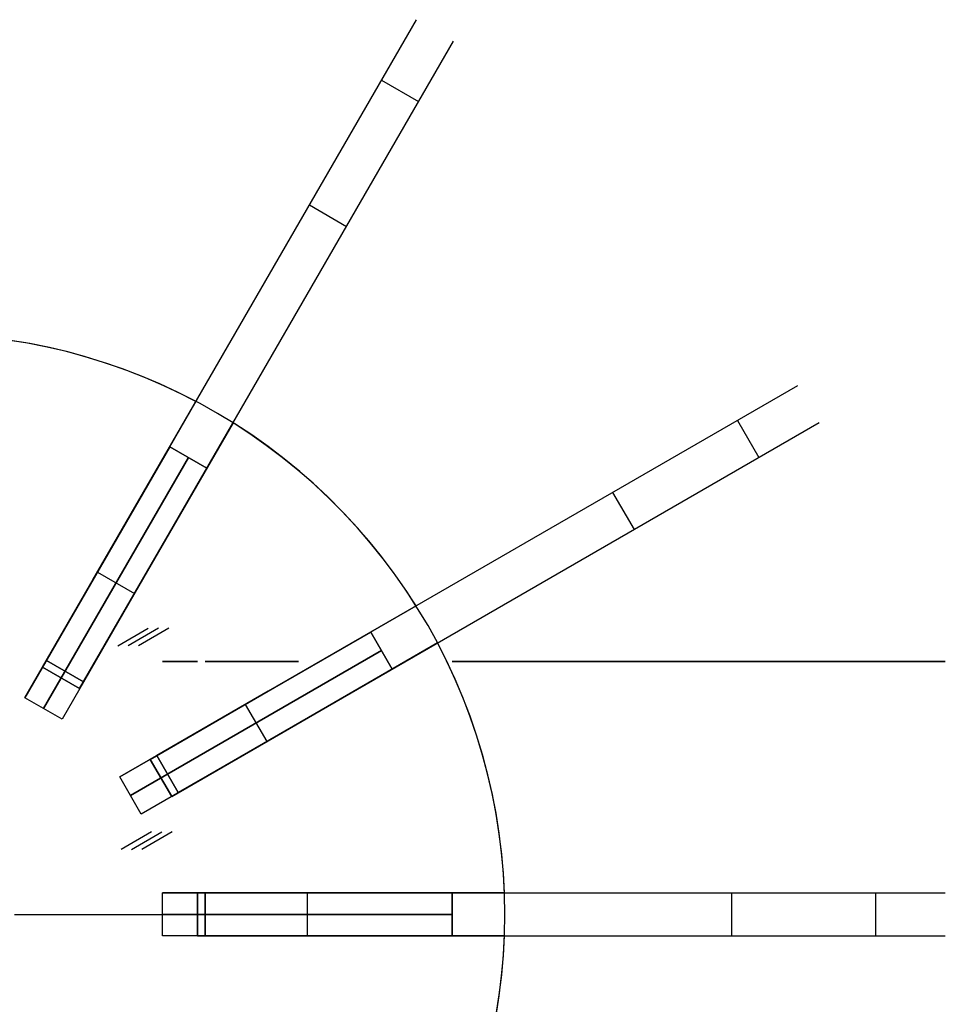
# Model space of a CAD drawing. Header units: millimetres. Extents: x 313 to 886, y -357 to 215.
# Tile 7 of 7: x 626 to 886, y -96 to 180. Entities that reach past the tile are written whole.
import ezdxf

# ---------------------------------------------------------------- set-up
doc = ezdxf.new("R2010")
doc.units = ezdxf.units.MM
doc.layers.add('Core_Sketch1', color=7, linetype='Continuous')
doc.layers.add('Core_Sketch2', color=7, linetype='Continuous')

msp = doc.modelspace()

# ---------------------------------------------------------------- linework, layer by layer
at = {"color": 0, "linetype": 'ByBlock', "lineweight": -2}
for points in [[(646.78, 22.88), (737.44, 179.92)], [(657.17, 16.88), (747.84, 173.92)], [(727.66, 162.98), (738.06, 156.98)], [(727.66, 162.98), (738.06, 156.98)], [(707.47, 128), (717.86, 122)], [(707.47, 128), (717.86, 122)], [(675.67, 72.93), (670.65, 75.47), (665.55, 77.85), (660.36, 80.04), (655.11, 82.05), (649.78, 83.88), (644.4, 85.52), (638.97, 86.98), (633.48, 88.25), (627.96, 89.33), (622.4, 90.21), (616.81, 90.9), (611.21, 91.4), (605.59, 91.71)], [(675.67, 72.93), (670.65, 75.47), (665.55, 77.85), (660.36, 80.04), (655.11, 82.05), (649.78, 83.88), (644.4, 85.52), (638.97, 86.98), (633.48, 88.25), (627.96, 89.33), (622.4, 90.21), (616.81, 90.9), (611.21, 91.4), (605.59, 91.71)], [(675.67, 72.93), (670.65, 75.47), (665.55, 77.85), (660.36, 80.04), (655.11, 82.05), (649.78, 83.88), (644.4, 85.52), (638.97, 86.98), (633.48, 88.25), (627.96, 89.33), (622.4, 90.21), (616.81, 90.9), (611.21, 91.4), (605.59, 91.71)], [(675.67, 72.93), (670.65, 75.47), (665.55, 77.85), (660.36, 80.04), (655.11, 82.05), (649.78, 83.88), (644.4, 85.52), (638.97, 86.98), (633.48, 88.25), (627.96, 89.33), (622.4, 90.21), (616.81, 90.9), (611.21, 91.4), (605.59, 91.71)], [(675.67, 72.93), (670.65, 75.47), (665.55, 77.85), (660.36, 80.04), (655.11, 82.05), (649.78, 83.88), (644.4, 85.52), (638.97, 86.98), (633.48, 88.25), (627.96, 89.33), (622.4, 90.21), (616.81, 90.9), (611.21, 91.4), (605.59, 91.71)], [(675.67, 72.93), (670.65, 75.47), (665.55, 77.85), (660.36, 80.04), (655.11, 82.05), (649.78, 83.88), (644.4, 85.52), (638.97, 86.98), (633.48, 88.25), (627.96, 89.33), (622.4, 90.21), (616.81, 90.9), (611.21, 91.4), (605.59, 91.71)], [(687.32, -13.27), (844.36, 77.4)], [(651.73, 31.46), (675.67, 72.93)], [(675.67, 72.93), (651.73, 31.46)], [(651.73, 31.46), (675.67, 72.93)], [(675.67, 72.93), (651.73, 31.46)], [(686.06, 66.93), (662.12, 25.46)], [(662.12, 25.46), (686.06, 66.93)], [(686.06, 66.93), (662.12, 25.46)], [(662.12, 25.46), (686.06, 66.93)], [(737.37, 15.63), (734.29, 20.34), (731.06, 24.95), (727.66, 29.44), (724.12, 33.81), (720.42, 38.05), (716.58, 42.17), (712.6, 46.15), (708.49, 49.99), (704.24, 53.68), (699.87, 57.23), (695.38, 60.62), (690.78, 63.86), (686.06, 66.93)], [(737.37, 15.63), (734.29, 20.34), (731.06, 24.95), (727.66, 29.44), (724.12, 33.81), (720.42, 38.05), (716.58, 42.17), (712.6, 46.15), (708.49, 49.99), (704.24, 53.68), (699.87, 57.23), (695.38, 60.62), (690.78, 63.86), (686.06, 66.93)], [(737.37, 15.63), (734.29, 20.34), (731.06, 24.95), (727.66, 29.44), (724.12, 33.81), (720.42, 38.05), (716.58, 42.17), (712.6, 46.15), (708.49, 49.99), (704.24, 53.68), (699.87, 57.23), (695.38, 60.62), (690.78, 63.86), (686.06, 66.93)], [(737.37, 15.63), (734.29, 20.34), (731.06, 24.95), (727.66, 29.44), (724.12, 33.81), (720.42, 38.05), (716.58, 42.17), (712.6, 46.15), (708.49, 49.99), (704.24, 53.68), (699.87, 57.23), (695.38, 60.62), (690.78, 63.86), (686.06, 66.93)], [(737.37, 15.63), (734.29, 20.34), (731.06, 24.95), (727.66, 29.44), (724.12, 33.81), (720.42, 38.05), (716.58, 42.17), (712.6, 46.15), (708.49, 49.99), (704.24, 53.68), (699.87, 57.23), (695.38, 60.62), (690.78, 63.86), (686.06, 66.93)], [(737.37, 15.63), (734.29, 20.34), (731.06, 24.95), (727.66, 29.44), (724.12, 33.81), (720.42, 38.05), (716.58, 42.17), (712.6, 46.15), (708.49, 49.99), (704.24, 53.68), (699.87, 57.23), (695.38, 60.62), (690.78, 63.86), (686.06, 66.93)], [(693.32, -23.66), (850.36, 67.01)], [(827.42, 67.62), (833.42, 57.23)], [(827.42, 67.62), (833.42, 57.23)], [(668.34, 60.23), (627.73, -10.11)], [(627.73, -10.11), (668.34, 60.23)], [(678.73, 54.23), (668.34, 60.23)], [(668.34, 60.23), (678.73, 54.23)], [(632.92, -13.11), (673.53, 57.23)], [(673.53, 57.23), (632.92, -13.11)], [(678.73, 54.23), (638.12, -16.11)], [(678.73, 54.23), (638.12, -16.11)], [(792.44, 47.42), (798.44, 37.03)], [(792.44, 47.42), (798.44, 37.03)], [(632.66, -1.57), (651.73, 31.46)], [(651.73, 31.46), (632.66, -1.57)], [(651.73, 31.46), (633.73, 0.29)], [(633.73, 0.29), (651.73, 31.46)], [(662.12, 25.46), (643.05, -7.57)], [(643.05, -7.57), (662.12, 25.46)], [(644.12, -5.71), (662.12, 25.46)], [(662.12, 25.46), (644.12, -5.71)], [(648.03, 25.06), (658.42, 19.06)], [(648.03, 25.06), (658.42, 19.06)], [(695.89, -8.32), (737.37, 15.63)], [(737.37, 15.63), (695.89, -8.32)], [(695.89, -8.32), (737.37, 15.63)], [(737.37, 15.63), (695.89, -8.32)], [(724.66, 8.29), (654.32, -32.32)], [(654.32, -32.32), (724.66, 8.29)], [(730.66, -2.1), (724.66, 8.29)], [(724.66, 8.29), (730.66, -2.1)], [(657.32, -37.52), (727.66, 3.1)], [(727.66, 3.1), (657.32, -37.52)], [(743.37, 5.23), (701.89, -18.71)], [(701.89, -18.71), (743.37, 5.23)], [(743.37, 5.23), (701.89, -18.71)], [(701.89, -18.71), (743.37, 5.23)], [(762.14, -64.85), (761.84, -59.23), (761.34, -53.62), (760.65, -48.04), (759.76, -42.48), (758.69, -36.96), (757.42, -31.47), (755.96, -26.04), (754.32, -20.65), (752.49, -15.33), (750.48, -10.07), (748.28, -4.89), (745.91, 0.21), (743.37, 5.23)], [(762.14, -64.85), (761.84, -59.23), (761.34, -53.62), (760.65, -48.04), (759.76, -42.48), (758.69, -36.96), (757.42, -31.47), (755.96, -26.04), (754.32, -20.65), (752.49, -15.33), (750.48, -10.07), (748.28, -4.89), (745.91, 0.21), (743.37, 5.23)], [(762.14, -64.85), (761.84, -59.23), (761.34, -53.62), (760.65, -48.04), (759.76, -42.48), (758.69, -36.96), (757.42, -31.47), (755.96, -26.04), (754.32, -20.65), (752.49, -15.33), (750.48, -10.07), (748.28, -4.89), (745.91, 0.21), (743.37, 5.23)], [(762.14, -64.85), (761.84, -59.23), (761.34, -53.62), (760.65, -48.04), (759.76, -42.48), (758.69, -36.96), (757.42, -31.47), (755.96, -26.04), (754.32, -20.65), (752.49, -15.33), (750.48, -10.07), (748.28, -4.89), (745.91, 0.21), (743.37, 5.23)], [(762.14, -64.85), (761.84, -59.23), (761.34, -53.62), (760.65, -48.04), (759.76, -42.48), (758.69, -36.96), (757.42, -31.47), (755.96, -26.04), (754.32, -20.65), (752.49, -15.33), (750.48, -10.07), (748.28, -4.89), (745.91, 0.21), (743.37, 5.23)], [(762.14, -64.85), (761.84, -59.23), (761.34, -53.62), (760.65, -48.04), (759.76, -42.48), (758.69, -36.96), (757.42, -31.47), (755.96, -26.04), (754.32, -20.65), (752.49, -15.33), (750.48, -10.07), (748.28, -4.89), (745.91, 0.21), (743.37, 5.23)], [(633.73, 0.29), (644.12, -5.71)], [(644.12, -5.71), (633.73, 0.29)], [(643.05, -7.57), (632.66, -1.57)], [(632.66, -1.57), (643.05, -7.57)], [(730.66, -2.1), (660.32, -42.71)], [(730.66, -2.1), (660.32, -42.71)], [(638.12, -16.11), (627.73, -10.11)], [(638.12, -16.11), (627.73, -10.11)], [(662.87, -27.39), (695.89, -8.32)], [(695.89, -8.32), (662.87, -27.39)], [(695.89, -8.32), (664.72, -26.31)], [(664.72, -26.31), (695.89, -8.32)], [(689.49, -12.01), (695.49, -22.41)], [(689.49, -12.01), (695.49, -22.41)], [(701.89, -18.71), (668.87, -37.78)], [(668.87, -37.78), (701.89, -18.71)], [(670.72, -36.71), (701.89, -18.71)], [(701.89, -18.71), (670.72, -36.71)], [(668.87, -37.78), (662.87, -27.39)], [(662.87, -27.39), (668.87, -37.78)], [(664.72, -26.31), (670.72, -36.71)], [(670.72, -36.71), (664.72, -26.31)], [(660.32, -42.71), (654.32, -32.32)], [(660.32, -42.71), (654.32, -32.32)], [(747.48, -64.85), (666.26, -64.85)], [(666.26, -64.85), (747.48, -64.85)], [(666.26, -76.85), (666.26, -64.85)], [(666.26, -76.85), (666.26, -64.85)], [(676.12, -64.85), (676.12, -76.85)], [(676.12, -64.85), (714.26, -64.85)], [(676.12, -76.85), (676.12, -64.85)], [(714.26, -64.85), (676.12, -64.85)], [(678.26, -76.85), (678.26, -64.85)], [(714.26, -64.85), (678.26, -64.85)], [(678.26, -64.85), (678.26, -76.85)], [(678.26, -64.85), (714.26, -64.85)], [(704.36, -64.85), (885.69, -64.85)], [(706.87, -64.85), (706.87, -76.85)], [(706.87, -64.85), (706.87, -76.85)], [(714.26, -64.85), (762.14, -64.85)], [(762.14, -64.85), (714.26, -64.85)], [(714.26, -64.85), (762.14, -64.85)], [(762.14, -64.85), (714.26, -64.85)], [(747.48, -76.85), (747.48, -64.85)], [(747.48, -64.85), (747.48, -76.85)], [(825.74, -64.85), (825.74, -76.85)], [(825.74, -64.85), (825.74, -76.85)], [(866.13, -64.85), (866.13, -76.85)], [(866.13, -64.85), (866.13, -76.85)], [(624.79, -70.85), (676.12, -70.85)], [(624.79, -70.85), (676.12, -70.85)], [(624.79, -70.85), (678.26, -70.85)], [(624.79, -70.85), (678.26, -70.85)], [(666.26, -70.85), (747.48, -70.85)], [(747.48, -70.85), (666.26, -70.85)], [(747.48, -76.85), (666.26, -76.85)], [(747.48, -76.85), (666.26, -76.85)], [(714.26, -76.85), (676.12, -76.85)], [(676.12, -76.85), (714.26, -76.85)], [(678.26, -76.85), (714.26, -76.85)], [(714.26, -76.85), (678.26, -76.85)], [(704.36, -76.85), (885.69, -76.85)], [(762.14, -76.85), (714.26, -76.85)], [(714.26, -76.85), (762.14, -76.85)], [(762.14, -76.85), (714.26, -76.85)], [(714.26, -76.85), (762.14, -76.85)], [(743.37, -146.93), (745.91, -141.91), (748.28, -136.81), (750.48, -131.62), (752.49, -126.37), (754.32, -121.04), (755.96, -115.66), (757.42, -110.23), (758.69, -104.74), (759.76, -99.22), (760.65, -93.66), (761.34, -88.07), (761.84, -82.47), (762.14, -76.85)], [(743.37, -146.93), (745.91, -141.91), (748.28, -136.81), (750.48, -131.62), (752.49, -126.37), (754.32, -121.04), (755.96, -115.66), (757.42, -110.23), (758.69, -104.74), (759.76, -99.22), (760.65, -93.66), (761.34, -88.07), (761.84, -82.47), (762.14, -76.85)], [(743.37, -146.93), (745.91, -141.91), (748.28, -136.81), (750.48, -131.62), (752.49, -126.37), (754.32, -121.04), (755.96, -115.66), (757.42, -110.23), (758.69, -104.74), (759.76, -99.22), (760.65, -93.66), (761.34, -88.07), (761.84, -82.47), (762.14, -76.85)], [(743.37, -146.93), (745.91, -141.91), (748.28, -136.81), (750.48, -131.62), (752.49, -126.37), (754.32, -121.04), (755.96, -115.66), (757.42, -110.23), (758.69, -104.74), (759.76, -99.22), (760.65, -93.66), (761.34, -88.07), (761.84, -82.47), (762.14, -76.85)], [(743.37, -146.93), (745.91, -141.91), (748.28, -136.81), (750.48, -131.62), (752.49, -126.37), (754.32, -121.04), (755.96, -115.66), (757.42, -110.23), (758.69, -104.74), (759.76, -99.22), (760.65, -93.66), (761.34, -88.07), (761.84, -82.47), (762.14, -76.85)], [(743.37, -146.93), (745.91, -141.91), (748.28, -136.81), (750.48, -131.62), (752.49, -126.37), (754.32, -121.04), (755.96, -115.66), (757.42, -110.23), (758.69, -104.74), (759.76, -99.22), (760.65, -93.66), (761.34, -88.07), (761.84, -82.47), (762.14, -76.85)]]:
    msp.add_lwpolyline(points, dxfattribs=at)
at = {"color": 0, "linetype": 'ByBlock', "lineweight": -2, "extrusion": (0.866025, -0.5, -8.43848e-16)}
msp.add_lwpolyline([(504.98, -560.92), (509.35, -530.13), (513.2, -499.05), (516.51, -467.67), (519.26, -436.03), (521.46, -404.12), (523.07, -371.96), (524.1, -339.57), (524.53, -306.96), (524.34, -274.14), (523.53, -241.14), (522.08, -207.96), (519.99, -174.62), (517.24, -141.15), (513.83, -107.55), (509.74, -73.86), (504.98, -40.08)], dxfattribs=at)
at = {"color": 0, "linetype": 'ByBlock', "lineweight": -2, "extrusion": (0.866025, -0.5, -4.67466e-16)}
msp.add_lwpolyline([(504.98, -560.92), (509.35, -530.13), (513.2, -499.05), (516.51, -467.67), (519.26, -436.03), (521.46, -404.12), (523.07, -371.96), (524.1, -339.57), (524.53, -306.96), (524.34, -274.14), (523.53, -241.14), (522.08, -207.96), (519.99, -174.62), (517.24, -141.15), (513.83, -107.55), (509.74, -73.86), (504.98, -40.08)], dxfattribs=at)
at = {"color": 0, "linetype": 'ByBlock', "lineweight": -2, "extrusion": (0.866025, -0.5, -4.65788e-16)}
msp.add_lwpolyline([(504.98, -40.08), (509.74, -73.86), (513.83, -107.55), (517.24, -141.15), (519.99, -174.62), (522.08, -207.96), (523.53, -241.14), (524.34, -274.14), (524.53, -306.96), (524.1, -339.57), (523.07, -371.96), (521.46, -404.12), (519.26, -436.03), (516.51, -467.67), (513.2, -499.05), (509.35, -530.13), (504.98, -560.92)], dxfattribs=at)
at = {"color": 0, "linetype": 'ByBlock', "lineweight": -2, "extrusion": (0.866025, -0.5, 5.57874e-16)}
msp.add_lwpolyline([(386.33, -663), (390.48, -662.93), (394.64, -662.71), (398.78, -662.35), (402.91, -661.85), (407.01, -661.2), (411.1, -660.42), (415.15, -659.49), (419.17, -658.42), (423.15, -657.21), (427.08, -655.87), (430.97, -654.39), (434.8, -652.77), (438.58, -651.03), (442.29, -649.15), (445.93, -647.15), (449.51, -645.02), (453, -642.77), (456.42, -640.4), (459.75, -637.91), (463, -635.31), (466.15, -632.6), (469.21, -629.78), (472.16, -626.86), (475.02, -623.83), (477.76, -620.71), (480.4, -617.5), (482.93, -614.19), (485.34, -610.8), (487.63, -607.33), (489.79, -603.78), (491.84, -600.16), (493.75, -596.47), (495.54, -592.72), (497.2, -588.9), (498.72, -585.03), (500.11, -581.11), (501.36, -577.15), (502.48, -573.14), (503.45, -569.1), (504.29, -565.02), (504.98, -560.92)], dxfattribs=at)
at = {"color": 0, "linetype": 'ByBlock', "lineweight": -2, "extrusion": (0.866025, -0.5, 2.17531e-15)}
msp.add_lwpolyline([(504.98, -40.08), (504.29, -35.98), (503.45, -31.9), (502.48, -27.86), (501.36, -23.85), (500.11, -19.89), (498.72, -15.97), (497.2, -12.1), (495.54, -8.28), (493.75, -4.53), (491.84, -0.84), (489.79, 2.78), (487.63, 6.33), (485.34, 9.8), (482.93, 13.19), (480.4, 16.5), (477.76, 19.71), (475.02, 22.83), (472.16, 25.86), (469.21, 28.78), (466.15, 31.6), (463, 34.31), (459.75, 36.91), (456.42, 39.4), (453, 41.77), (449.51, 44.02), (445.93, 46.15), (442.29, 48.15), (438.58, 50.03), (434.8, 51.77), (430.97, 53.39), (427.08, 54.87), (423.15, 56.21), (419.17, 57.42), (415.15, 58.49), (411.1, 59.42), (407.01, 60.2), (402.91, 60.85), (398.78, 61.35), (394.64, 61.71), (390.48, 61.93), (386.33, 62)], dxfattribs=at)
at = {"color": 0, "linetype": 'ByBlock', "lineweight": -2, "extrusion": (0.866025, -0.5, -2.68618e-15)}
msp.add_lwpolyline([(386.33, -663), (390.48, -662.93), (394.64, -662.71), (398.78, -662.35), (402.91, -661.85), (407.01, -661.2), (411.1, -660.42), (415.15, -659.49), (419.17, -658.42), (423.15, -657.21), (427.08, -655.87), (430.97, -654.39), (434.8, -652.77), (438.58, -651.03), (442.29, -649.15), (445.93, -647.15), (449.51, -645.02), (453, -642.77), (456.42, -640.4), (459.75, -637.91), (463, -635.31), (466.15, -632.6), (469.21, -629.78), (472.16, -626.86), (475.02, -623.83), (477.76, -620.71), (480.4, -617.5), (482.93, -614.19), (485.34, -610.8), (487.63, -607.33), (489.79, -603.78), (491.84, -600.16), (493.75, -596.47), (495.54, -592.72), (497.2, -588.9), (498.72, -585.03), (500.11, -581.11), (501.36, -577.15), (502.48, -573.14), (503.45, -569.1), (504.29, -565.02), (504.98, -560.92)], dxfattribs=at)
at = {"color": 0, "linetype": 'ByBlock', "lineweight": -2, "extrusion": (0.866025, -0.5, -9.22722e-16)}
msp.add_lwpolyline([(504.98, -40.08), (504.29, -35.98), (503.45, -31.9), (502.48, -27.86), (501.36, -23.85), (500.11, -19.89), (498.72, -15.97), (497.2, -12.1), (495.54, -8.28), (493.75, -4.53), (491.84, -0.84), (489.79, 2.78), (487.63, 6.33), (485.34, 9.8), (482.93, 13.19), (480.4, 16.5), (477.76, 19.71), (475.02, 22.83), (472.16, 25.86), (469.21, 28.78), (466.15, 31.6), (463, 34.31), (459.75, 36.91), (456.42, 39.4), (453, 41.77), (449.51, 44.02), (445.93, 46.15), (442.29, 48.15), (438.58, 50.03), (434.8, 51.77), (430.97, 53.39), (427.08, 54.87), (423.15, 56.21), (419.17, 57.42), (415.15, 58.49), (411.1, 59.42), (407.01, 60.2), (402.91, 60.85), (398.78, 61.35), (394.64, 61.71), (390.48, 61.93), (386.33, 62)], dxfattribs=at)
at = {"color": 0, "linetype": 'ByBlock', "lineweight": -2, "extrusion": (0.866025, -0.5, -1.26832e-15)}
msp.add_lwpolyline([(504.98, -560.92), (504.29, -565.02), (503.45, -569.1), (502.48, -573.14), (501.36, -577.15), (500.11, -581.11), (498.72, -585.03), (497.2, -588.9), (495.54, -592.72), (493.75, -596.47), (491.84, -600.16), (489.79, -603.78), (487.63, -607.33), (485.34, -610.8), (482.93, -614.19), (480.4, -617.5), (477.76, -620.71), (475.02, -623.83), (472.16, -626.86), (469.21, -629.78), (466.15, -632.6), (463, -635.31), (459.75, -637.91), (456.42, -640.4), (453, -642.77), (449.51, -645.02), (445.93, -647.15), (442.29, -649.15), (438.58, -651.03), (434.8, -652.77), (430.97, -654.39), (427.08, -655.87), (423.15, -657.21), (419.17, -658.42), (415.15, -659.49), (411.1, -660.42), (407.01, -661.2), (402.91, -661.85), (398.78, -662.35), (394.64, -662.71), (390.48, -662.93), (386.33, -663)], dxfattribs=at)
at = {"color": 0, "linetype": 'ByBlock', "lineweight": -2, "extrusion": (0.866025, -0.5, -2.27951e-15)}
msp.add_lwpolyline([(386.33, 62), (390.48, 61.93), (394.64, 61.71), (398.78, 61.35), (402.91, 60.85), (407.01, 60.2), (411.1, 59.42), (415.15, 58.49), (419.17, 57.42), (423.15, 56.21), (427.08, 54.87), (430.97, 53.39), (434.8, 51.77), (438.58, 50.03), (442.29, 48.15), (445.93, 46.15), (449.51, 44.02), (453, 41.77), (456.42, 39.4), (459.75, 36.91), (463, 34.31), (466.15, 31.6), (469.21, 28.78), (472.16, 25.86), (475.02, 22.83), (477.76, 19.71), (480.4, 16.5), (482.93, 13.19), (485.34, 9.8), (487.63, 6.33), (489.79, 2.78), (491.84, -0.84), (493.75, -4.53), (495.54, -8.28), (497.2, -12.1), (498.72, -15.97), (500.11, -19.89), (501.36, -23.85), (502.48, -27.86), (503.45, -31.9), (504.29, -35.98), (504.98, -40.08)], dxfattribs=at)
at = {"color": 0, "linetype": 'ByBlock', "lineweight": -2, "extrusion": (1, 0, 0)}
for points in [[(93.47, -656.69), (93.47, 55.69)], [(87.47, -656.69), (87.47, 55.69)], [(72.93, -601), (72.93, -613)], [(72.93, 12), (72.93, 0)], [(66.93, -613), (66.93, -601)], [(66.93, 0), (66.93, 12)], [(27.48, -656.69), (27.48, 55.69)], [(17.09, -656.69), (17.09, 55.69)], [(15.63, -601), (15.63, -613)], [(15.63, 12), (15.63, 0)], [(5.23, -613), (5.23, -601)], [(5.23, 0), (5.23, 12)], [(-64.85, -601), (-64.85, -613)], [(-64.85, 12), (-64.85, 0)], [(-64.85, -656.69), (-64.85, 55.69)], [(-76.85, -613), (-76.85, -601)], [(-76.85, 0), (-76.85, 12)], [(-76.85, -656.69), (-76.85, 55.69)]]:
    msp.add_lwpolyline(points, dxfattribs=at)
at = {"color": 0, "linetype": 'ByBlock', "lineweight": -2, "extrusion": (-0.5, 0.866025, 9.92406e-16)}
msp.add_lwpolyline([(-750.38, -560.92), (-754.75, -530.13), (-758.59, -499.05), (-761.9, -467.67), (-764.66, -436.03), (-766.85, -404.12), (-768.47, -371.96), (-769.5, -339.57), (-769.92, -306.96), (-769.74, -274.14), (-768.92, -241.14), (-767.48, -207.96), (-765.39, -174.62), (-762.64, -141.15), (-759.23, -107.55), (-755.14, -73.86), (-750.38, -40.08)], dxfattribs=at)
at = {"color": 0, "linetype": 'ByBlock', "lineweight": -2, "extrusion": (-0.5, 0.866025, 9.2772e-16)}
msp.add_lwpolyline([(-750.38, -560.92), (-754.75, -530.13), (-758.59, -499.05), (-761.9, -467.67), (-764.66, -436.03), (-766.85, -404.12), (-768.47, -371.96), (-769.5, -339.57), (-769.92, -306.96), (-769.74, -274.14), (-768.92, -241.14), (-767.48, -207.96), (-765.39, -174.62), (-762.64, -141.15), (-759.23, -107.55), (-755.14, -73.86), (-750.38, -40.08)], dxfattribs=at)
at = {"color": 0, "linetype": 'ByBlock', "lineweight": -2, "extrusion": (-0.5, 0.866025, 2.92689e-16)}
msp.add_lwpolyline([(-631.72, -663), (-635.88, -662.93), (-640.03, -662.71), (-644.18, -662.35), (-648.3, -661.85), (-652.41, -661.2), (-656.49, -660.42), (-660.55, -659.49), (-664.57, -658.42), (-668.55, -657.21), (-672.48, -655.87), (-676.37, -654.39), (-680.2, -652.77), (-683.97, -651.03), (-687.69, -649.15), (-691.33, -647.15), (-694.9, -645.02), (-698.4, -642.77), (-701.82, -640.4), (-705.15, -637.91), (-708.39, -635.31), (-711.55, -632.6), (-714.6, -629.78), (-717.56, -626.86), (-720.41, -623.83), (-723.16, -620.71), (-725.8, -617.5), (-728.32, -614.19), (-730.73, -610.8), (-733.02, -607.33), (-735.19, -603.78), (-737.23, -600.16), (-739.15, -596.47), (-740.94, -592.72), (-742.6, -588.9), (-744.12, -585.03), (-745.51, -581.11), (-746.76, -577.15), (-747.88, -573.14), (-748.85, -569.1), (-749.68, -565.02), (-750.38, -560.92)], dxfattribs=at)
at = {"color": 0, "linetype": 'ByBlock', "lineweight": -2, "extrusion": (-0.5, 0.866025, -2.37045e-15)}
msp.add_lwpolyline([(-750.38, -40.08), (-749.68, -35.98), (-748.85, -31.9), (-747.88, -27.86), (-746.76, -23.85), (-745.51, -19.89), (-744.12, -15.97), (-742.6, -12.1), (-740.94, -8.28), (-739.15, -4.53), (-737.23, -0.84), (-735.19, 2.78), (-733.02, 6.33), (-730.73, 9.8), (-728.32, 13.19), (-725.8, 16.5), (-723.16, 19.71), (-720.41, 22.83), (-717.56, 25.86), (-714.6, 28.78), (-711.55, 31.6), (-708.39, 34.31), (-705.15, 36.91), (-701.82, 39.4), (-698.4, 41.77), (-694.9, 44.02), (-691.33, 46.15), (-687.69, 48.15), (-683.97, 50.03), (-680.2, 51.77), (-676.37, 53.39), (-672.48, 54.87), (-668.55, 56.21), (-664.57, 57.42), (-660.55, 58.49), (-656.49, 59.42), (-652.41, 60.2), (-648.3, 60.85), (-644.18, 61.35), (-640.03, 61.71), (-635.88, 61.93), (-631.72, 62)], dxfattribs=at)
at = {"color": 0, "linetype": 'ByBlock', "lineweight": -2, "extrusion": (-0.5, 0.866025, 8.21085e-16)}
msp.add_lwpolyline([(-750.38, -40.08), (-755.14, -73.86), (-759.23, -107.55), (-762.64, -141.15), (-765.39, -174.62), (-767.48, -207.96), (-768.92, -241.14), (-769.74, -274.14), (-769.92, -306.96), (-769.5, -339.57), (-768.47, -371.96), (-766.85, -404.12), (-764.66, -436.03), (-761.9, -467.67), (-758.59, -499.05), (-754.75, -530.13), (-750.38, -560.92)], dxfattribs=at)
at = {"color": 0, "linetype": 'ByBlock', "lineweight": -2, "extrusion": (-0.5, 0.866025, -3.5981e-16)}
msp.add_lwpolyline([(-631.72, -663), (-635.88, -662.93), (-640.03, -662.71), (-644.18, -662.35), (-648.3, -661.85), (-652.41, -661.2), (-656.49, -660.42), (-660.55, -659.49), (-664.57, -658.42), (-668.55, -657.21), (-672.48, -655.87), (-676.37, -654.39), (-680.2, -652.77), (-683.97, -651.03), (-687.69, -649.15), (-691.33, -647.15), (-694.9, -645.02), (-698.4, -642.77), (-701.82, -640.4), (-705.15, -637.91), (-708.39, -635.31), (-711.55, -632.6), (-714.6, -629.78), (-717.56, -626.86), (-720.41, -623.83), (-723.16, -620.71), (-725.8, -617.5), (-728.32, -614.19), (-730.73, -610.8), (-733.02, -607.33), (-735.19, -603.78), (-737.23, -600.16), (-739.15, -596.47), (-740.94, -592.72), (-742.6, -588.9), (-744.12, -585.03), (-745.51, -581.11), (-746.76, -577.15), (-747.88, -573.14), (-748.85, -569.1), (-749.68, -565.02), (-750.38, -560.92)], dxfattribs=at)
at = {"color": 0, "linetype": 'ByBlock', "lineweight": -2, "extrusion": (-0.5, 0.866025, 9.67089e-16)}
msp.add_lwpolyline([(-750.38, -40.08), (-749.68, -35.98), (-748.85, -31.9), (-747.88, -27.86), (-746.76, -23.85), (-745.51, -19.89), (-744.12, -15.97), (-742.6, -12.1), (-740.94, -8.28), (-739.15, -4.53), (-737.23, -0.84), (-735.19, 2.78), (-733.02, 6.33), (-730.73, 9.8), (-728.32, 13.19), (-725.8, 16.5), (-723.16, 19.71), (-720.41, 22.83), (-717.56, 25.86), (-714.6, 28.78), (-711.55, 31.6), (-708.39, 34.31), (-705.15, 36.91), (-701.82, 39.4), (-698.4, 41.77), (-694.9, 44.02), (-691.33, 46.15), (-687.69, 48.15), (-683.97, 50.03), (-680.2, 51.77), (-676.37, 53.39), (-672.48, 54.87), (-668.55, 56.21), (-664.57, 57.42), (-660.55, 58.49), (-656.49, 59.42), (-652.41, 60.2), (-648.3, 60.85), (-644.18, 61.35), (-640.03, 61.71), (-635.88, 61.93), (-631.72, 62)], dxfattribs=at)
at = {"color": 0, "linetype": 'ByBlock', "lineweight": -2, "extrusion": (-0.5, 0.866025, -4.46741e-16)}
msp.add_lwpolyline([(-750.38, -560.92), (-749.68, -565.02), (-748.85, -569.1), (-747.88, -573.14), (-746.76, -577.15), (-745.51, -581.11), (-744.12, -585.03), (-742.6, -588.9), (-740.94, -592.72), (-739.15, -596.47), (-737.23, -600.16), (-735.19, -603.78), (-733.02, -607.33), (-730.73, -610.8), (-728.32, -614.19), (-725.8, -617.5), (-723.16, -620.71), (-720.41, -623.83), (-717.56, -626.86), (-714.6, -629.78), (-711.55, -632.6), (-708.39, -635.31), (-705.15, -637.91), (-701.82, -640.4), (-698.4, -642.77), (-694.9, -645.02), (-691.33, -647.15), (-687.69, -649.15), (-683.97, -651.03), (-680.2, -652.77), (-676.37, -654.39), (-672.48, -655.87), (-668.55, -657.21), (-664.57, -658.42), (-660.55, -659.49), (-656.49, -660.42), (-652.41, -661.2), (-648.3, -661.85), (-644.18, -662.35), (-640.03, -662.71), (-635.88, -662.93), (-631.72, -663)], dxfattribs=at)
at = {"color": 0, "linetype": 'ByBlock', "lineweight": -2, "extrusion": (-0.5, 0.866025, 8.59645e-16)}
msp.add_lwpolyline([(-631.72, 62), (-635.88, 61.93), (-640.03, 61.71), (-644.18, 61.35), (-648.3, 60.85), (-652.41, 60.2), (-656.49, 59.42), (-660.55, 58.49), (-664.57, 57.42), (-668.55, 56.21), (-672.48, 54.87), (-676.37, 53.39), (-680.2, 51.77), (-683.97, 50.03), (-687.69, 48.15), (-691.33, 46.15), (-694.9, 44.02), (-698.4, 41.77), (-701.82, 39.4), (-705.15, 36.91), (-708.39, 34.31), (-711.55, 31.6), (-714.6, 28.78), (-717.56, 25.86), (-720.41, 22.83), (-723.16, 19.71), (-725.8, 16.5), (-728.32, 13.19), (-730.73, 9.8), (-733.02, 6.33), (-735.19, 2.78), (-737.23, -0.84), (-739.15, -4.53), (-740.94, -8.28), (-742.6, -12.1), (-744.12, -15.97), (-745.51, -19.89), (-746.76, -23.85), (-747.88, -27.86), (-748.85, -31.9), (-749.68, -35.98), (-750.38, -40.08)], dxfattribs=at)
at = {"color": 0, "linetype": 'ByBlock', "lineweight": -2, "extrusion": (0.866025, -0.5, -1.68913e-16)}
msp.add_lwpolyline([(317.11, 0), (326.49, -59.67), (333.8, -119.62), (339.02, -179.79), (342.16, -240.11), (343.2, -300.5), (342.16, -360.89), (339.02, -421.21), (333.8, -481.38), (326.49, -541.33), (317.11, -601)], dxfattribs=at)
at = {"color": 0, "linetype": 'ByBlock', "lineweight": -2, "extrusion": (0.866025, -0.5, -3.67162e-16)}
msp.add_lwpolyline([(317.11, -601), (326.49, -541.33), (333.8, -481.38), (339.02, -421.21), (342.16, -360.89), (343.2, -300.5), (342.16, -240.11), (339.02, -179.79), (333.8, -119.62), (326.49, -59.67), (317.11, 0)], dxfattribs=at)
at = {"color": 0, "linetype": 'ByBlock', "lineweight": -2, "extrusion": (0.866025, -0.5, -1.41533e-15)}
msp.add_lwpolyline([(317.11, -601), (326.49, -541.33), (333.8, -481.38), (339.02, -421.21), (342.16, -360.89), (343.2, -300.5), (342.16, -240.11), (339.02, -179.79), (333.8, -119.62), (326.49, -59.67), (317.11, 0)], dxfattribs=at)
at = {"color": 0, "linetype": 'ByBlock', "lineweight": -2, "extrusion": (0.995304, -0.016305, 0.095414)}
for points in [[(0.17, 1.82), (8.79, -48.41)], [(5.88, -48.91), (-2.74, 1.32)], [(2.97, -49.41), (-5.66, 0.81)]]:
    msp.add_lwpolyline(points, dxfattribs=at)
at = {"color": 0, "linetype": 'ByBlock', "lineweight": -2, "extrusion": (0.995304, -0.016305, -0.095414)}
for points in [[(8.79, -549.84), (0.17, -600.07)], [(-2.74, -599.57), (5.88, -549.34)], [(2.97, -548.84), (-5.66, -599.07)]]:
    msp.add_lwpolyline(points, dxfattribs=at)
at = {"color": 0, "linetype": 'ByBlock', "lineweight": -2, "extrusion": (-0.5, 0.866025, 4.64699e-16)}
msp.add_lwpolyline([(-562.51, 0), (-571.89, -59.67), (-579.19, -119.62), (-584.42, -179.79), (-587.56, -240.11), (-588.6, -300.5), (-587.56, -360.89), (-584.42, -421.21), (-579.19, -481.38), (-571.89, -541.33), (-562.51, -601)], dxfattribs=at)
at = {"color": 0, "linetype": 'ByBlock', "lineweight": -2, "extrusion": (-0.5, 0.866025, 1.69447e-16)}
msp.add_lwpolyline([(-562.51, -601), (-571.89, -541.33), (-579.19, -481.38), (-584.42, -421.21), (-587.56, -360.89), (-588.6, -300.5), (-587.56, -240.11), (-584.42, -179.79), (-579.19, -119.62), (-571.89, -59.67), (-562.51, 0)], dxfattribs=at)
at = {"color": 0, "linetype": 'ByBlock', "lineweight": -2, "extrusion": (-0.5, 0.866025, 1.60211e-15)}
msp.add_lwpolyline([(-562.51, -601), (-571.89, -541.33), (-579.19, -481.38), (-584.42, -421.21), (-587.56, -360.89), (-588.6, -300.5), (-587.56, -240.11), (-584.42, -179.79), (-579.19, -119.62), (-571.89, -59.67), (-562.51, 0)], dxfattribs=at)
at = {"color": 0, "linetype": 'ByBlock', "lineweight": -2, "extrusion": (-0.016305, 0.995304, 0.095414)}
for points in [[(-653.71, 65.82), (-662.33, 15.59)], [(-665.25, 16.09), (-656.62, 66.32)], [(-668.16, 16.59), (-659.54, 66.82)]]:
    msp.add_lwpolyline(points, dxfattribs=at)
at = {"color": 0, "linetype": 'ByBlock', "lineweight": -2, "extrusion": (-0.016305, 0.995304, -0.095414)}
for points in [[(-662.33, -613.85), (-653.71, -664.08)], [(-656.62, -664.58), (-665.25, -614.35)], [(-668.16, -614.85), (-659.54, -665.08)]]:
    msp.add_lwpolyline(points, dxfattribs=at)
at = {"color": 0, "linetype": 'ByBlock', "lineweight": -2, "extrusion": (0, 1, 0)}
for points in [[(-666.26, 62), (-676.12, 12)], [(-676.12, -613), (-666.26, -663)], [(-678.26, 0), (-687.64, -59.67), (-694.95, -119.62), (-700.17, -179.79), (-703.31, -240.11), (-704.36, -300.5), (-703.31, -360.89), (-700.17, -421.21), (-694.95, -481.38), (-687.64, -541.33), (-678.26, -601)], [(-747.48, -663), (-751.63, -662.93), (-755.79, -662.71), (-759.93, -662.35), (-764.06, -661.85), (-768.17, -661.2), (-772.25, -660.42), (-776.3, -659.49), (-780.32, -658.42), (-784.3, -657.21), (-788.24, -655.87), (-792.12, -654.39), (-795.95, -652.77), (-799.73, -651.03), (-803.44, -649.15), (-807.08, -647.15), (-810.66, -645.02), (-814.15, -642.77), (-817.57, -640.4), (-820.9, -637.91), (-824.15, -635.31), (-827.3, -632.6), (-830.36, -629.78), (-833.31, -626.86), (-836.17, -623.83), (-838.92, -620.71), (-841.55, -617.5), (-844.08, -614.19), (-846.49, -610.8), (-848.78, -607.33), (-850.94, -603.78), (-852.99, -600.16), (-854.91, -596.47), (-856.69, -592.72), (-858.35, -588.9), (-859.87, -585.03), (-861.26, -581.11), (-862.52, -577.15), (-863.63, -573.14), (-864.6, -569.1), (-865.44, -565.02), (-866.13, -560.92)], [(-866.13, -40.08), (-865.44, -35.98), (-864.6, -31.9), (-863.63, -27.86), (-862.52, -23.85), (-861.26, -19.89), (-859.87, -15.97), (-858.35, -12.1), (-856.69, -8.28), (-854.91, -4.53), (-852.99, -0.84), (-850.94, 2.78), (-848.78, 6.33), (-846.49, 9.8), (-844.08, 13.19), (-841.55, 16.5), (-838.92, 19.71), (-836.17, 22.83), (-833.31, 25.86), (-830.36, 28.78), (-827.3, 31.6), (-824.15, 34.31), (-820.9, 36.91), (-817.57, 39.4), (-814.15, 41.77), (-810.66, 44.02), (-807.08, 46.15), (-803.44, 48.15), (-799.73, 50.03), (-795.95, 51.77), (-792.12, 53.39), (-788.24, 54.87), (-784.3, 56.21), (-780.32, 57.42), (-776.3, 58.49), (-772.25, 59.42), (-768.17, 60.2), (-764.06, 60.85), (-759.93, 61.35), (-755.79, 61.71), (-751.63, 61.93), (-747.48, 62)], [(-866.13, -560.92), (-870.5, -530.13), (-874.35, -499.05), (-877.66, -467.67), (-880.41, -436.03), (-882.61, -404.12), (-884.22, -371.96), (-885.25, -339.57), (-885.68, -306.96), (-885.49, -274.15), (-884.68, -241.14), (-883.23, -207.96), (-881.14, -174.62), (-878.39, -141.15), (-874.98, -107.55), (-870.9, -73.86), (-866.13, -40.08)], [(-676.12, 12), (-666.26, 62)], [(-666.26, -663), (-676.12, -613)], [(-678.26, -601), (-687.64, -541.33), (-694.95, -481.38), (-700.17, -421.21), (-703.31, -360.89), (-704.36, -300.5), (-703.31, -240.11), (-700.17, -179.79), (-694.95, -119.62), (-687.64, -59.67), (-678.26, 0)], [(-747.48, -663), (-751.63, -662.93), (-755.79, -662.71), (-759.93, -662.35), (-764.06, -661.85), (-768.17, -661.2), (-772.25, -660.42), (-776.3, -659.49), (-780.32, -658.42), (-784.3, -657.21), (-788.24, -655.87), (-792.12, -654.39), (-795.95, -652.77), (-799.73, -651.03), (-803.44, -649.15), (-807.08, -647.15), (-810.66, -645.02), (-814.15, -642.77), (-817.57, -640.4), (-820.9, -637.91), (-824.15, -635.31), (-827.3, -632.6), (-830.36, -629.78), (-833.31, -626.86), (-836.17, -623.83), (-838.92, -620.71), (-841.55, -617.5), (-844.08, -614.19), (-846.49, -610.8), (-848.78, -607.33), (-850.94, -603.78), (-852.99, -600.16), (-854.91, -596.47), (-856.69, -592.72), (-858.35, -588.9), (-859.87, -585.03), (-861.26, -581.11), (-862.52, -577.15), (-863.63, -573.14), (-864.6, -569.1), (-865.44, -565.02), (-866.13, -560.92)], [(-866.13, -40.08), (-865.44, -35.98), (-864.6, -31.9), (-863.63, -27.86), (-862.52, -23.85), (-861.26, -19.89), (-859.87, -15.97), (-858.35, -12.1), (-856.69, -8.28), (-854.91, -4.53), (-852.99, -0.84), (-850.94, 2.78), (-848.78, 6.33), (-846.49, 9.8), (-844.08, 13.19), (-841.55, 16.5), (-838.92, 19.71), (-836.17, 22.83), (-833.31, 25.86), (-830.36, 28.78), (-827.3, 31.6), (-824.15, 34.31), (-820.9, 36.91), (-817.57, 39.4), (-814.15, 41.77), (-810.66, 44.02), (-807.08, 46.15), (-803.44, 48.15), (-799.73, 50.03), (-795.95, 51.77), (-792.12, 53.39), (-788.24, 54.87), (-784.3, 56.21), (-780.32, 57.42), (-776.3, 58.49), (-772.25, 59.42), (-768.17, 60.2), (-764.06, 60.85), (-759.93, 61.35), (-755.79, 61.71), (-751.63, 61.93), (-747.48, 62)], [(-866.13, -560.92), (-870.5, -530.13), (-874.35, -499.05), (-877.66, -467.67), (-880.41, -436.03), (-882.61, -404.12), (-884.22, -371.96), (-885.25, -339.57), (-885.68, -306.96), (-885.49, -274.15), (-884.68, -241.14), (-883.23, -207.96), (-881.14, -174.62), (-878.39, -141.15), (-874.98, -107.55), (-870.9, -73.86), (-866.13, -40.08)], [(-676.12, 12), (-666.26, 62)], [(-676.12, -613), (-666.26, -663)], [(-678.26, -601), (-687.64, -541.33), (-694.95, -481.38), (-700.17, -421.21), (-703.31, -360.89), (-704.36, -300.5), (-703.31, -240.11), (-700.17, -179.79), (-694.95, -119.62), (-687.64, -59.67), (-678.26, 0)], [(-866.13, -560.92), (-865.44, -565.02), (-864.6, -569.1), (-863.63, -573.14), (-862.52, -577.15), (-861.26, -581.11), (-859.87, -585.03), (-858.35, -588.9), (-856.69, -592.72), (-854.91, -596.47), (-852.99, -600.16), (-850.94, -603.78), (-848.78, -607.33), (-846.49, -610.8), (-844.08, -614.19), (-841.55, -617.5), (-838.92, -620.71), (-836.17, -623.83), (-833.31, -626.86), (-830.36, -629.78), (-827.3, -632.6), (-824.15, -635.31), (-820.9, -637.91), (-817.57, -640.4), (-814.15, -642.77), (-810.66, -645.02), (-807.08, -647.15), (-803.44, -649.15), (-799.73, -651.03), (-795.95, -652.77), (-792.12, -654.39), (-788.24, -655.87), (-784.3, -657.21), (-780.32, -658.42), (-776.3, -659.49), (-772.25, -660.42), (-768.17, -661.2), (-764.06, -661.85), (-759.93, -662.35), (-755.79, -662.71), (-751.63, -662.93), (-747.48, -663)], [(-747.48, 62), (-751.63, 61.93), (-755.79, 61.71), (-759.93, 61.35), (-764.06, 60.85), (-768.17, 60.2), (-772.25, 59.42), (-776.3, 58.49), (-780.32, 57.42), (-784.3, 56.21), (-788.24, 54.87), (-792.12, 53.39), (-795.95, 51.77), (-799.73, 50.03), (-803.44, 48.15), (-807.08, 46.15), (-810.66, 44.02), (-814.15, 41.77), (-817.57, 39.4), (-820.9, 36.91), (-824.15, 34.31), (-827.3, 31.6), (-830.36, 28.78), (-833.31, 25.86), (-836.17, 22.83), (-838.92, 19.71), (-841.55, 16.5), (-844.08, 13.19), (-846.49, 9.8), (-848.78, 6.33), (-850.94, 2.78), (-852.99, -0.84), (-854.91, -4.53), (-856.69, -8.28), (-858.35, -12.1), (-859.87, -15.97), (-861.26, -19.89), (-862.52, -23.85), (-863.63, -27.86), (-864.6, -31.9), (-865.44, -35.98), (-866.13, -40.08)], [(-866.13, -40.08), (-870.9, -73.86), (-874.98, -107.55), (-878.39, -141.15), (-881.14, -174.62), (-883.23, -207.96), (-884.68, -241.14), (-885.49, -274.15), (-885.68, -306.96), (-885.25, -339.57), (-884.22, -371.96), (-882.61, -404.12), (-880.41, -436.03), (-877.66, -467.67), (-874.35, -499.05), (-870.5, -530.13), (-866.13, -560.92)]]:
    msp.add_lwpolyline(points, dxfattribs=at)
at = {"layer": 'Core_Sketch1'}
msp.add_lwpolyline([(759.81, -98.94), (760.69, -93.36), (761.37, -87.76), (761.86, -82.13), (762.16, -76.49), (762.26, -70.85), (762.16, -65.2), (761.86, -59.56), (761.37, -53.94), (760.69, -48.33), (759.81, -42.76), (758.74, -37.21), (757.48, -31.71), (756.02, -26.25), (754.38, -20.85), (752.55, -15.51), (750.54, -10.23), (748.35, -5.03), (745.97, 0.09), (743.42, 5.13), (740.7, 10.08), (737.8, 14.93), (734.74, 19.67), (731.52, 24.31), (728.14, 28.83), (724.6, 33.23), (720.91, 37.51), (717.08, 41.65), (713.1, 45.66), (708.99, 49.53), (704.75, 53.26), (700.38, 56.83), (695.89, 60.25), (691.28, 63.52), (686.56, 66.62), (681.74, 69.55), (676.81, 72.32), (671.8, 74.91), (666.7, 77.33), (661.51, 79.57), (656.25, 81.63), (650.93, 83.5), (645.54, 85.19), (640.1, 86.69), (634.6, 88), (629.07, 89.12), (623.5, 90.05)], dxfattribs=at)
at = {"layer": 'Core_Sketch2'}
msp.add_lwpolyline([(759.81, -98.94), (760.69, -93.36), (761.37, -87.76), (761.86, -82.13), (762.16, -76.49), (762.26, -70.85), (762.16, -65.2), (761.86, -59.56), (761.37, -53.94), (760.69, -48.33), (759.81, -42.76), (758.74, -37.21), (757.48, -31.71), (756.02, -26.25), (754.38, -20.85), (752.55, -15.51), (750.54, -10.23), (748.35, -5.03), (745.97, 0.09), (743.42, 5.13), (740.7, 10.08), (737.8, 14.93), (734.74, 19.67), (731.52, 24.31), (728.14, 28.83), (724.6, 33.23), (720.91, 37.51), (717.08, 41.65), (713.1, 45.66), (708.99, 49.53), (704.75, 53.26), (700.38, 56.83), (695.89, 60.25), (691.28, 63.52), (686.56, 66.62), (681.74, 69.55), (676.81, 72.32), (671.8, 74.91), (666.7, 77.33), (661.51, 79.57), (656.25, 81.63), (650.93, 83.5), (645.54, 85.19), (640.1, 86.69), (634.6, 88), (629.07, 89.12), (623.5, 90.05)], dxfattribs=at)

doc.saveas('drawing.dxf')
